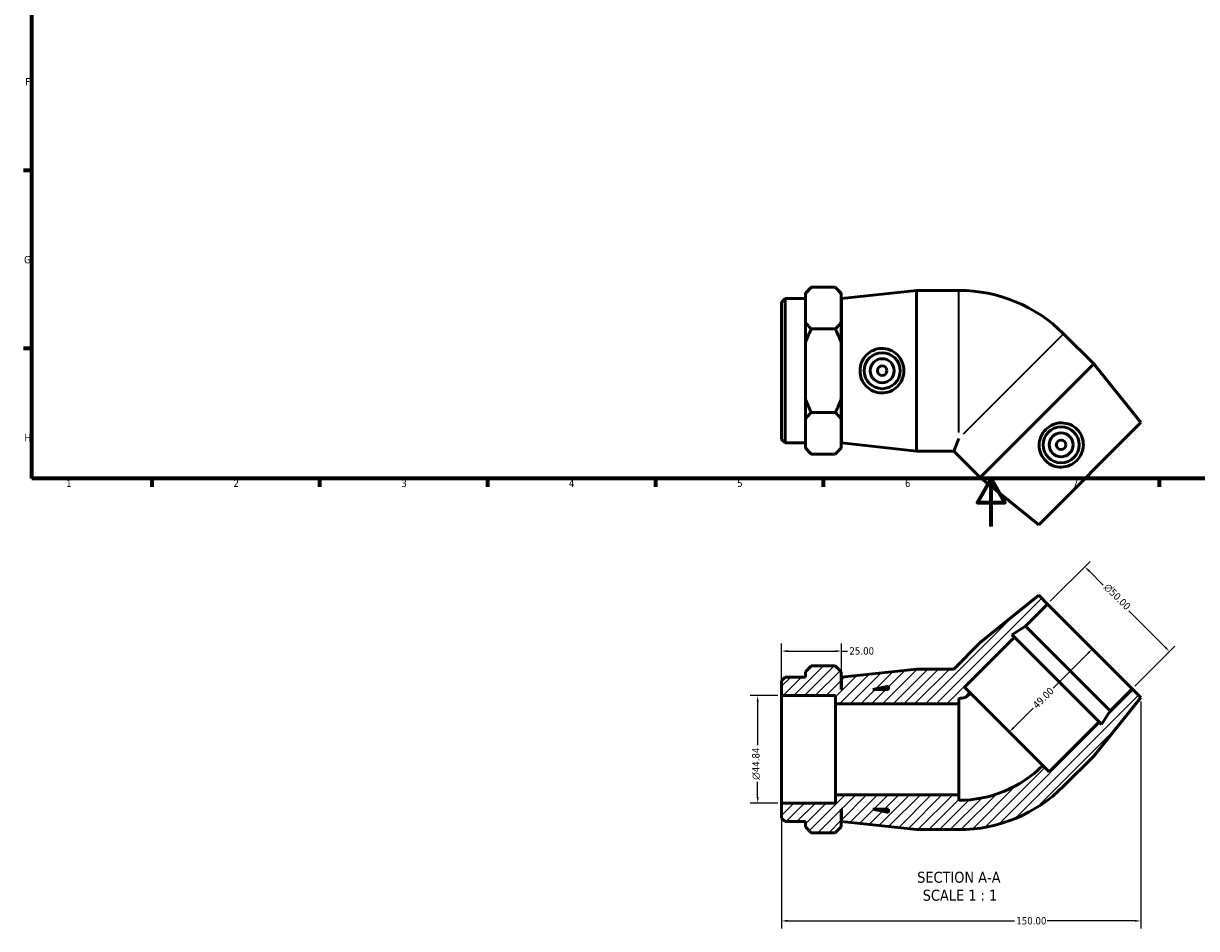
# Model space of a CAD drawing. Header units: millimetres. Extents: x 0 to 903, y -168 to 594.
# Tile 1 of 3: x 17 to 506, y -168 to 210. Entities that reach past the tile are written whole.
import ezdxf

# ---------------------------------------------------------------- set-up
doc = ezdxf.new("R2010")
doc.units = ezdxf.units.MM
for name, color, linetype, lineweight in [('Border (ANSI)', 7, 'Continuous', 70), ('Dimension (ANSI)', 7, 'Continuous', 25), ('Hatch (ANSI)', 7, 'Continuous', 18), ('Symbol (ANSI)', 7, 'Continuous', 25), ('Visible (ANSI)', 7, 'Continuous', 50), ('Visible Narrow (ANSI)', 7, 'Continuous', 35)]:
    doc.layers.add(name, color=color, linetype=linetype, lineweight=lineweight)
doc.styles.add('Label Text (ANSI)', font='tahoma.ttf')
doc.styles.add('Note Text (ANSI)', font='tahoma.ttf')
doc.dimstyles.new('Default - mm (ANSI)', dxfattribs={"dimtxt": 3.048, "dimasz": 2.5, "dimexe": 3.175, "dimexo": 1.6002, "dimgap": 0.8, "dimtad": 0, "dimtoh": 1, "dimrnd": 1e-08, "dimzin": 4, "dimdsep": 46, "dimtxsty": 'Note Text (ANSI)', "dimcen": 0.09, "dimdle": 10, "dimclrd": 256, "dimclre": 256, "dimclrt": 230, "dimadec": 1, "dimazin": 1, "dimtfac": 1, "dimtofl": 0, "dimtmove": 0, "dimatfit": 3, "dimfxl": 1, "dimtolj": 1, "dimtzin": 4, "dimlwd": -1, "dimlwe": -1, "dimarcsym": 0})

# ---------------------------------------------------------------- blocks, each defined once
blk = doc.blocks.new('Borders Default Border')
at = {"layer": 'Border (ANSI)'}
for p, q in [((20, 148.5), (16.55, 148.5)), ((20, 74.25), (16.55, 74.25)), ((70.08, 20), (70.08, 16.55)), ((140.17, 20), (140.17, 16.55)), ((210.25, 20), (210.25, 16.55)), ((280.33, 20), (280.33, 16.55)), ((350.42, 20), (350.42, 16.55)), ((490.58, 20), (490.58, 16.55))]:
    blk.add_line(p, q, dxfattribs=at)
at = {"layer": 'Border (ANSI)', "flags": 128}
for points in [[(20, 20), (20, 574), (821, 574), (821, 20), (20, 20)], [(420.5, 0), (420.5, 20), (414.73, 10), (426.27, 10), (420.5, 20)]]:
    blk.add_lwpolyline(points, dxfattribs=at)
at = {"layer": 'Border (ANSI)', "color": 230, "true_color": 0xff0080, "char_height": 3.05, "attachment_point": 7, "style": 'Note Text (ANSI)'}
for s, insert in [('F', (17.29, 184.1)), ('G', (16.81, 109.79)), ('H', (16.97, 35.6)), ('1', (34.35, 16.55)), ('2', (104.2, 16.55)), ('3', (174.26, 16.49)), ('4', (244.23, 16.55)), ('5', (314.48, 16.49)), ('6', (384.49, 16.49)), ('7', (454.6, 16.55))]:
    blk.add_mtext(s, dxfattribs=dict(at, insert=insert))
blk = doc.blocks.new('*D7')
at = {"layer": 'Defpoints', "color": 0, "transparency": 16777216}
for p in [(333.03, -70.5), (323.03, -115.35), (333.03, -115.35)]:
    blk.add_point(p, dxfattribs=at)
at = {"layer": 'Dimension (ANSI)', "transparency": 16777216}
for p, q in [((331.43, -70.5), (319.86, -70.5)), ((323.03, -73), (323.03, -91.23)), ((323.03, -112.85), (323.03, -106.44)), ((331.43, -115.35), (319.86, -115.35))]:
    blk.add_line(p, q, dxfattribs=at)
for points in [[(322.61, -73), (323.45, -73), (323.03, -70.5)], [(322.61, -112.85), (323.45, -112.85), (323.03, -115.35)]]:
    blk.add_solid(points, dxfattribs=at)
at = {"layer": 'Dimension (ANSI)', "color": 230, "true_color": 0xff0080, "transparency": 16777216, "insert": (320.74, -105.64), "char_height": 3.048, "attachment_point": 1, "rotation": 90, "style": 'Note Text (ANSI)'}
blk.add_mtext('\\A1;\\fAIGDT|b0|i0;\\H3.0480;\\ln\\fTahoma|b0|i0;\\H3.0480;44.84', dxfattribs=at)
blk = doc.blocks.new('*D8')
at = {"layer": 'Defpoints', "color": 0, "transparency": 16777216}
for p in [(459.6, -16.74), (444.03, -32.3), (479.39, -67.66)]:
    blk.add_point(p, dxfattribs=at)
at = {"layer": 'Dimension (ANSI)', "transparency": 16777216}
for p, q in [((445.17, -31.17), (461.84, -14.5)), ((461.36, -18.51), (467.32, -24.47)), ((493.18, -50.33), (478.03, -35.18)), ((480.52, -66.53), (497.2, -49.85))]:
    blk.add_line(p, q, dxfattribs=at)
for points in [[(461.66, -18.21), (461.07, -18.8), (459.6, -16.74)], [(493.48, -50.03), (492.89, -50.62), (494.95, -52.1)]]:
    blk.add_solid(points, dxfattribs=at)
at = {"layer": 'Dimension (ANSI)', "color": 230, "true_color": 0xff0080, "transparency": 16777216, "insert": (469.51, -23.41), "char_height": 3.048, "attachment_point": 1, "rotation": 315, "style": 'Note Text (ANSI)'}
blk.add_mtext('\\A1;\\fAIGDT|b0|i0;\\H3.0480;\\ln\\fTahoma|b0|i0;\\H3.0480;50.00', dxfattribs=at)
blk = doc.blocks.new('*D9')
at = {"layer": 'Defpoints', "color": 0, "transparency": 16777216}
for p in [(461.71, -49.98), (427.06, -84.63), (428.1, -85.66)]:
    blk.add_point(p, dxfattribs=at)
at = {"layer": 'Dimension (ANSI)', "transparency": 16777216}
for p, q in [((460.98, -52.78), (446.4, -67.36)), ((429.86, -83.89), (438.08, -75.68))]:
    blk.add_line(p, q, dxfattribs=at)
for points in [[(460.68, -52.49), (461.27, -53.08), (462.74, -51.01)], [(429.57, -83.6), (430.16, -84.19), (428.1, -85.66)]]:
    blk.add_solid(points, dxfattribs=at)
at = {"layer": 'Dimension (ANSI)', "color": 230, "true_color": 0xff0080, "transparency": 16777216, "insert": (437.52, -73.99), "char_height": 3.048, "attachment_point": 1, "rotation": 45, "style": 'Note Text (ANSI)'}
blk.add_mtext('\\A1;49.00', dxfattribs=at)
blk = doc.blocks.new('*D10')
at = {"layer": 'Defpoints', "color": 0, "transparency": 16777216}
for p in [(483.03, -71.3), (333.03, -115.35), (483.03, -164.51)]:
    blk.add_point(p, dxfattribs=at)
at = {"layer": 'Dimension (ANSI)', "transparency": 16777216}
for p, q in [((483.03, -72.9), (483.03, -167.68)), ((333.03, -116.95), (333.03, -167.68)), ((335.53, -164.51), (430.19, -164.51)), ((480.53, -164.51), (443.87, -164.51))]:
    blk.add_line(p, q, dxfattribs=at)
for points in [[(335.53, -164.09), (335.53, -164.92), (333.03, -164.51)], [(480.53, -164.09), (480.53, -164.92), (483.03, -164.51)]]:
    blk.add_solid(points, dxfattribs=at)
at = {"layer": 'Dimension (ANSI)', "color": 230, "true_color": 0xff0080, "transparency": 16777216, "insert": (430.99, -162.92), "char_height": 3.048, "attachment_point": 1, "style": 'Note Text (ANSI)'}
blk.add_mtext('\\A1;150.00', dxfattribs=at)
blk = doc.blocks.new('*D11')
at = {"layer": 'Defpoints', "color": 0, "transparency": 16777216}
for p in [(358.03, -51.93), (358.03, -62.78), (333.03, -70.5)]:
    blk.add_point(p, dxfattribs=at)
at = {"layer": 'Dimension (ANSI)', "transparency": 16777216}
for p, q in [((333.03, -68.9), (333.03, -48.76)), ((358.03, -61.18), (358.03, -48.76)), ((335.53, -51.93), (355.53, -51.93)), ((358.03, -51.93), (360.53, -51.93))]:
    blk.add_line(p, q, dxfattribs=at)
for points in [[(335.53, -51.52), (335.53, -52.35), (333.03, -51.93)], [(355.53, -51.52), (355.53, -52.35), (358.03, -51.93)]]:
    blk.add_solid(points, dxfattribs=at)
at = {"layer": 'Dimension (ANSI)', "color": 230, "true_color": 0xff0080, "transparency": 16777216, "insert": (361.33, -50.34), "char_height": 3.048, "attachment_point": 1, "style": 'Note Text (ANSI)'}
blk.add_mtext('\\A1;25.00', dxfattribs=at)

msp = doc.modelspace()

# ---------------------------------------------------------------- hatches: boundary and pattern name
at = {"layer": 'Hatch (ANSI)'}
h = msp.add_hatch(dxfattribs=at)
h.set_pattern_fill('ANSI31', color=256, scale=25.4, style=0)
h.set_pattern_definition([(45, (0, 0), (-2.245064, 2.245064), [])])
edge = h.paths.add_edge_path()
edge.add_ellipse((407.031, -64.596), major_axis=(0, -61.83), ratio=1, start_angle=0, end_angle=45)
edge.add_line((450.752, -108.317), (463.303, -95.765))
edge.add_line((463.303, -95.765), (483.031, -71.3))
edge.add_line((483.031, -71.3), (479.39, -67.658))
edge.add_line((479.39, -67.658), (470.15, -76.897))
edge.add_line((470.15, -76.897), (466.512, -82.499))
edge.add_line((466.512, -82.499), (465.53, -81.517))
edge.add_line((465.53, -81.517), (444.741, -102.306))
edge.add_line((444.741, -102.306), (442.09, -99.654))
edge.add_ellipse((407.031, -64.596), major_axis=(35.059, -35.059), ratio=1, start_angle=315, end_angle=360, ccw=False)
edge.add_line((407.031, -114.176), (407.031, -111.926))
edge.add_line((407.031, -111.926), (355.531, -111.926))
edge.add_line((355.531, -111.926), (355.531, -115.349))
edge.add_line((355.531, -115.349), (333.031, -115.349))
edge.add_line((333.031, -115.349), (333.031, -121.576))
edge.add_line((333.031, -121.576), (334.531, -123.076))
edge.add_line((334.531, -123.076), (342.931, -123.076))
edge.add_line((342.931, -123.076), (342.931, -125.24))
edge.add_line((342.931, -125.24), (345.431, -127.74))
edge.add_line((345.431, -127.74), (355.431, -127.74))
edge.add_line((355.431, -127.74), (357.931, -125.24))
edge.add_line((357.931, -125.24), (357.931, -117.926))
edge.add_line((357.931, -117.926), (358.031, -117.926))
edge.add_line((358.031, -117.926), (358.031, -123.076))
edge.add_line((358.031, -123.076), (389.281, -126.426))
edge.add_line((389.281, -126.426), (407.031, -126.426))
h.paths.add_polyline_path([(377.631, -119.315), (371.098, -117.926), (377.631, -117.926)], flags=0)
edge = h.paths.add_edge_path()
edge.add_line((415.927, -48.389), (404.89, -59.426))
edge.add_line((404.89, -59.426), (389.281, -59.426))
edge.add_line((389.281, -59.426), (358.031, -62.776))
edge.add_line((358.031, -62.776), (358.031, -67.926))
edge.add_line((358.031, -67.926), (357.931, -67.926))
edge.add_line((357.931, -67.926), (357.931, -60.612))
edge.add_line((357.931, -60.612), (355.431, -58.112))
edge.add_line((355.431, -58.112), (345.431, -58.112))
edge.add_line((345.431, -58.112), (342.931, -60.612))
edge.add_line((342.931, -60.612), (342.931, -62.776))
edge.add_line((342.931, -62.776), (334.531, -62.776))
edge.add_line((334.531, -62.776), (333.031, -64.276))
edge.add_line((333.031, -64.276), (333.031, -70.504))
edge.add_line((333.031, -70.504), (355.531, -70.504))
edge.add_line((355.531, -70.504), (355.531, -73.926))
edge.add_line((355.531, -73.926), (407.031, -73.926))
edge.add_line((407.031, -73.926), (407.031, -71.676))
edge.add_ellipse((407.031, -64.596), major_axis=(0, -7.08), ratio=1, start_angle=0, end_angle=45)
edge.add_line((412.038, -69.602), (409.386, -66.951))
edge.add_line((409.386, -66.951), (430.175, -46.162))
edge.add_line((430.175, -46.162), (429.193, -45.18))
edge.add_line((429.193, -45.18), (434.795, -41.542))
edge.add_line((434.795, -41.542), (444.034, -32.303))
edge.add_line((444.034, -32.303), (440.393, -28.661))
edge.add_line((440.393, -28.661), (415.927, -48.389))
h.paths.add_polyline_path([(371.098, -67.926), (377.631, -66.537), (377.631, -67.926)], flags=0)

# ---------------------------------------------------------------- linework, layer by layer
at = {"layer": 'Visible (ANSI)'}
for p, q in [((342.931, 97.354), (345.431, 99.854)), ((355.431, 99.854), (345.431, 99.854)), ((357.931, 97.354), (355.431, 99.854)), ((358.031, 95.19), (389.281, 98.54)), ((389.281, 31.54), (389.281, 98.54)), ((389.281, 98.54), (407.031, 98.54)), ((333.031, 93.69), (334.531, 95.19)), ((333.031, 36.39), (333.031, 93.69)), ((334.531, 95.19), (334.531, 34.89)), ((334.531, 95.19), (342.931, 95.19)), ((342.931, 97.354), (342.931, 96.964)), ((342.931, 91.15), (342.931, 96.964)), ((357.931, 96.964), (357.931, 97.354)), ((357.931, 85.337), (357.931, 96.964)), ((358.031, 34.89), (358.031, 95.19)), ((342.931, 85.337), (342.931, 91.15)), ((357.931, 90.04), (358.031, 90.04)), ((342.931, 85.337), (342.931, 76.667)), ((357.931, 76.667), (357.931, 85.337)), ((355.431, 82.447), (345.431, 82.447)), ((463.303, 67.879), (450.752, 80.43)), ((342.931, 65.04), (342.931, 76.667)), ((357.931, 53.413), (357.931, 76.667)), ((342.931, 53.413), (342.931, 65.04)), ((463.303, 67.879), (415.927, 20.503)), ((483.031, 43.413), (463.303, 67.879)), ((342.931, 53.413), (342.931, 44.743)), ((357.931, 44.743), (357.931, 53.413)), ((342.931, 38.929), (342.931, 44.743)), ((355.431, 47.633), (345.431, 47.633)), ((357.931, 33.116), (357.931, 44.743)), ((357.931, 40.04), (358.031, 40.04)), ((483.031, 43.413), (440.393, 0.775)), ((333.031, 36.39), (334.531, 34.89)), ((334.531, 34.89), (342.931, 34.89)), ((342.931, 33.116), (342.931, 38.929)), ((358.031, 34.89), (389.281, 31.54)), ((407.031, 36.71), (404.89, 31.54)), ((342.931, 33.116), (342.931, 32.726)), ((342.931, 32.726), (345.431, 30.226)), ((355.431, 30.226), (345.431, 30.226)), ((357.931, 32.726), (355.431, 30.226)), ((357.931, 32.726), (357.931, 33.116)), ((389.281, 31.54), (404.89, 31.54)), ((415.927, 20.503), (404.89, 31.54)), ((440.393, 0.775), (415.927, 20.503)), ((440.393, -28.661), (415.927, -48.389)), ((444.034, -32.303), (440.393, -28.661)), ((434.795, -41.542), (444.034, -32.303)), ((444.034, -32.303), (479.39, -67.658)), ((429.193, -45.18), (434.795, -41.542)), ((434.795, -41.542), (470.15, -76.897)), ((415.927, -48.389), (404.89, -59.426)), ((409.386, -66.951), (430.175, -46.162)), ((430.175, -46.162), (429.193, -45.18)), ((430.175, -46.162), (465.53, -81.517)), ((345.431, -58.112), (342.931, -60.612)), ((355.431, -58.112), (345.431, -58.112)), ((357.931, -60.612), (355.431, -58.112)), ((334.531, -62.776), (333.031, -64.276)), ((342.931, -62.776), (334.531, -62.776)), ((342.931, -60.612), (342.931, -62.776)), ((357.931, -67.926), (357.931, -60.612)), ((389.281, -59.426), (358.031, -62.776)), ((358.031, -62.776), (358.031, -67.926)), ((404.89, -59.426), (389.281, -59.426)), ((333.031, -64.276), (333.031, -70.504)), ((358.031, -67.926), (357.931, -67.926)), ((371.098, -67.926), (377.631, -66.537)), ((377.631, -67.926), (371.098, -67.926)), ((377.631, -66.537), (377.631, -67.926)), ((412.038, -69.602), (409.386, -66.951)), ((479.39, -67.658), (470.15, -76.897)), ((483.031, -71.3), (479.39, -67.658)), ((333.031, -70.504), (355.531, -70.504)), ((333.031, -115.349), (333.031, -70.504)), ((355.531, -70.504), (355.531, -73.926)), ((407.031, -73.926), (407.031, -71.676)), ((412.038, -69.602), (442.09, -99.654)), ((463.303, -95.765), (483.031, -71.3)), ((355.531, -73.926), (407.031, -73.926)), ((355.531, -111.926), (355.531, -73.926)), ((407.031, -111.926), (407.031, -73.926)), ((470.15, -76.897), (466.512, -82.499)), ((465.53, -81.517), (444.741, -102.306)), ((466.512, -82.499), (465.53, -81.517)), ((450.752, -108.317), (463.303, -95.765)), ((444.741, -102.306), (442.09, -99.654)), ((407.031, -111.926), (355.531, -111.926)), ((355.531, -111.926), (355.531, -115.349)), ((407.031, -114.176), (407.031, -111.926)), ((355.531, -115.349), (333.031, -115.349)), ((333.031, -115.349), (333.031, -121.576)), ((333.031, -121.576), (334.531, -123.076)), ((357.931, -125.24), (357.931, -117.926)), ((357.931, -117.926), (358.031, -117.926)), ((358.031, -117.926), (358.031, -123.076)), ((377.631, -119.315), (371.098, -117.926)), ((371.098, -117.926), (377.631, -117.926)), ((377.631, -117.926), (377.631, -119.315)), ((334.531, -123.076), (342.931, -123.076)), ((342.931, -123.076), (342.931, -125.24)), ((342.931, -125.24), (345.431, -127.74)), ((355.431, -127.74), (357.931, -125.24)), ((358.031, -123.076), (389.281, -126.426)), ((389.281, -126.426), (407.031, -126.426)), ((355.431, -127.74), (345.431, -127.74))]:
    msp.add_line(p, q, dxfattribs=at)
for centre, radius in [((375.016, 65.04), 7.5), ((375.016, 65.04), 5), ((375.016, 65.04), 2), ((449.702, 34.104), 7.5), ((449.702, 34.104), 5), ((449.702, 34.104), 2)]:
    msp.add_circle(centre, radius, dxfattribs=at)
for centre, radius, start, end in [((407.031, 36.71), 61.83, 45, 90), ((407.031, -64.596), 7.08, 270, 315), ((407.031, -64.596), 49.58, 270, 315), ((407.031, -64.596), 61.83, 270, 315)]:
    msp.add_arc(centre, radius, start, end, dxfattribs=at)
for points in [[(345.431, 99.854), (343.932, 98.355), (342.931, 96.964)], [(357.931, 96.964), (356.93, 98.355), (355.431, 99.854)], [(342.931, 85.337), (343.932, 83.946), (345.431, 82.447)], [(355.431, 82.447), (356.93, 83.946), (357.931, 85.337)], [(345.431, 82.447), (343.932, 79.449), (342.931, 76.667)], [(357.931, 76.667), (356.93, 79.449), (355.431, 82.447)], [(342.931, 53.413), (343.932, 50.63), (345.431, 47.633)], [(355.431, 47.633), (356.93, 50.63), (357.931, 53.413)], [(345.431, 47.633), (343.932, 46.134), (342.931, 44.743)], [(357.931, 44.743), (356.93, 46.134), (355.431, 47.633)], [(342.931, 33.116), (343.932, 31.724), (345.431, 30.226)], [(355.431, 30.226), (356.93, 31.724), (357.931, 33.116)]]:
    msp.add_rational_spline(points, [1, 1.00372783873, 1], degree=2, dxfattribs=at)
for points in [[(374.643, 55.758), (373.517, 55.793), (372.318, 56.055), (370.125, 57.038), (369.13, 57.759), (367.562, 59.398), (366.884, 60.43), (365.985, 62.68), (365.764, 63.898), (365.764, 66.181), (365.985, 67.4), (366.884, 69.65), (367.562, 70.682), (369.13, 72.32), (370.125, 73.041), (372.318, 74.024), (373.517, 74.286), (375.851, 74.359), (377.128, 74.143), (379.465, 73.206), (380.527, 72.486), (382.185, 70.829), (382.901, 69.787), (383.857, 67.487), (384.096, 66.227), (384.096, 63.852), (383.857, 62.593), (382.901, 60.292), (382.185, 59.25), (380.527, 57.593), (379.465, 56.873), (377.128, 55.937), (375.851, 55.721), (374.643, 55.758)], [(456.528, 40.403), (457.3, 39.582), (457.963, 38.549), (458.819, 36.303), (459.012, 35.09), (458.962, 32.823), (458.712, 31.613), (457.757, 29.387), (457.051, 28.369), (455.437, 26.755), (454.419, 26.049), (452.193, 25.094), (450.983, 24.844), (448.716, 24.793), (447.503, 24.987), (445.257, 25.843), (444.224, 26.506), (442.522, 28.104), (441.772, 29.16), (440.781, 31.475), (440.54, 32.735), (440.539, 35.079), (440.769, 36.322), (441.72, 38.625), (442.442, 39.684), (444.121, 41.364), (445.181, 42.085), (447.483, 43.036), (448.727, 43.267), (451.071, 43.266), (452.33, 43.024), (454.645, 42.034), (455.701, 41.284), (456.528, 40.403)]]:
    msp.add_open_spline(points, degree=3, knots=[0, 0, 0, 0, 0.33994, 0.33994, 0.6798801, 0.6798801, 1.0223307, 1.0223307, 1.3647813, 1.3647813, 1.7072319, 1.7072319, 2.0496826, 2.0496826, 2.3896226, 2.3896226, 2.7295626, 2.7295626, 3.0937811, 3.0937811, 3.4579995, 3.4579995, 3.8143263, 3.8143263, 4.1706531, 4.1706531, 4.5269799, 4.5269799, 4.8833067, 4.8833067, 5.2475251, 5.2475251, 5.6117436, 5.6117436, 5.6117436, 5.6117436], dxfattribs=at)
at = {"layer": 'Visible Narrow (ANSI)'}
for p, q in [((407.031, 39.243), (407.031, 98.262)), ((450.555, 80.233), (408.823, 38.501))]:
    msp.add_line(p, q, dxfattribs=at)

# ---------------------------------------------------------------- block references
msp.add_blockref('Borders Default Border', (0, 0))

# ---------------------------------------------------------------- texts
at = {"layer": 'Symbol (ANSI)', "char_height": 4.572, "attachment_point": 7, "style": 'Label Text (ANSI)'}
for s, insert in [('SECTION A-A', (389.607, -148.649)), ('SCALE 1 : 1', (391.926, -156.162))]:
    msp.add_mtext(s, dxfattribs=dict(at, insert=insert))

# ---------------------------------------------------------------- dimensions: what is measured, and where the dimension line sits
at = {"layer": 'Dimension (ANSI)'}
for base, p1, p2, angle, picture, middle in [((459.596, -16.741), (479.39, -67.658), (444.034, -32.303), 315, '*D8', (472.678, -29.822)), ((323.031218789, -115.3486991), (333.031218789, -70.5036991), (333.031218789, -115.3486991), 90, '*D7', (323.031218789, -98.8316991))]:
    dim = msp.add_linear_dim(base=base, p1=p1, p2=p2, angle=angle, text='\\fAIGDT|b0|i0;\\H3.0480;\\ln\\fTahoma|b0|i0;\\H3.0480;<>', dimstyle='Default - mm (ANSI)', override={"dimtoh": 0, "dimdec": 2, "dimtp": 0, "dimtm": 0, "dimtdec": 2, "dimatfit": 1}, dxfattribs=at)
    dim.commit()
    dim.dimension.update_dxf_attribs({"geometry": picture, "text_midpoint": middle, "dimtype": 160})
for base, p1, p2, angle, override, picture, middle in [((358.031, -51.932), (333.031, -70.504), (358.031, -62.776), 180, {"dimtoh": 0, "dimdec": 2, "dimtp": 0, "dimtm": 0, "dimtdec": 2, "dimatfit": 2}, '*D11', (366.346, -51.932)), ((428.097, -85.661), (461.712, -49.98), (427.064, -84.628), 45, {"dimtoh": 0, "dimdec": 2, "dimse1": 1, "dimse2": 1, "dimtp": 0, "dimtm": 0, "dimtdec": 2, "dimatfit": 1}, '*D9', (442.239, -71.519)), ((483.031, -164.508), (333.031, -115.349), (483.031, -71.3), 180, {"dimtoh": 0, "dimdec": 2, "dimtp": 0, "dimtm": 0, "dimtdec": 2, "dimatfit": 1}, '*D10', (437.031, -164.508))]:
    dim = msp.add_linear_dim(base=base, p1=p1, p2=p2, angle=angle, dimstyle='Default - mm (ANSI)', override=override, dxfattribs=at)
    dim.commit()
    dim.dimension.update_dxf_attribs({"geometry": picture, "text_midpoint": middle, "dimtype": 160})

doc.saveas('drawing.dxf')
